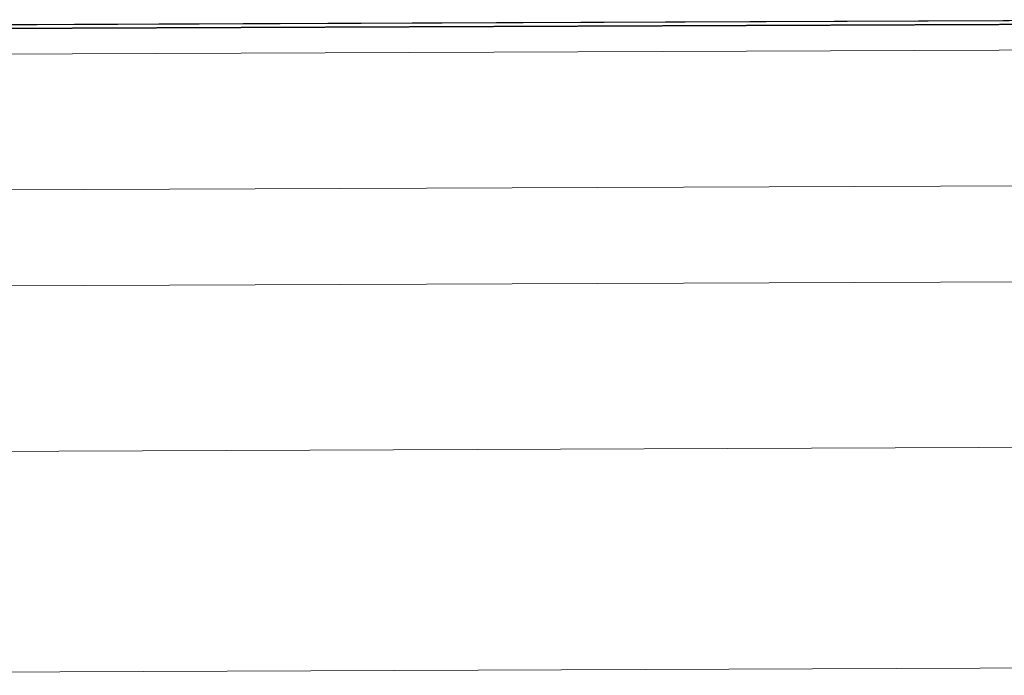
# Model space of a CAD drawing. Header units: millimetres. Extents: x 21148.2 to 21239.2, y 30135 to 30201.8.
# Tile 161 of 189: x 21217.9 to 21218.8, y 30166.1 to 30166.7. Entities that reach past the tile are written whole.
import ezdxf

# ---------------------------------------------------------------- set-up
doc = ezdxf.new("R2010")
doc.units = ezdxf.units.MM
for name, color, linetype, lineweight in [('AR-T1E-20-L1$0$BIAL - T1E - LT - 001 - AR - DWG - 0134 & 138$0$EAST PTB LVL 1-BUILDING WALLS$0$A-WALL', 7, 'Continuous', 13), ('AR-T1E-20-L1$0$BIAL - T1E - LT - 001 - AR - DWG - 0134 & 138$0$EAST PTB LVL-1-FACADE$0$A-DETL-PATT', 7, 'Continuous', 13), ('AR-T1E-20-L1$0$BIAL - T1E - LT - 001 - AR - DWG - 0134 & 138$0$EAST PTB LVL-1-FACADE$0$Cladding', 7, 'Continuous', 13), ('AR-T1E-20-L1$0$BIAL - T1E - LT - 001 - AR - DWG - 0134 & 138$0$EAST PTB LVL-1-FACADE$0$MISC', 7, 'Continuous', 13)]:
    doc.layers.add(name, color=color, linetype=linetype, lineweight=lineweight)

# ---------------------------------------------------------------- blocks, each defined once
blk = doc.blocks.new('AR-T1E-20-L1$0$BIAL - T1E - LT - 001 - AR - DWG - 0134 & 138$0$EAST PTB LVL-1-FACADE$0$A$C14273AC4')
at = {"layer": 'AR-T1E-20-L1$0$BIAL - T1E - LT - 001 - AR - DWG - 0134 & 138$0$EAST PTB LVL-1-FACADE$0$Cladding', "ltscale": 15}
blk.add_line((318.88, -4344.71), (318.88, 261.28), dxfattribs=at)

msp = doc.modelspace()

# ---------------------------------------------------------------- linework, layer by layer
at = {"layer": 'AR-T1E-20-L1$0$BIAL - T1E - LT - 001 - AR - DWG - 0134 & 138$0$EAST PTB LVL 1-BUILDING WALLS$0$A-WALL'}
msp.add_lwpolyline([(21217.21786, 30166.29302), (21221.15556, 30166.30882), (21221.15636, 30166.10882), (21217.21866, 30166.09302)], close=True, dxfattribs=at)
at = {"layer": 'AR-T1E-20-L1$0$BIAL - T1E - LT - 001 - AR - DWG - 0134 & 138$0$EAST PTB LVL-1-FACADE$0$A-DETL-PATT'}
msp.add_line((21221.75338, 30166.54822), (21216.93234, 30166.52888), dxfattribs=at)
at = {"layer": 'AR-T1E-20-L1$0$BIAL - T1E - LT - 001 - AR - DWG - 0134 & 138$0$EAST PTB LVL-1-FACADE$0$Cladding', "ltscale": 15}
for points in [[(21217.14844, 30166.67975), (21218.9828, 30166.68711), (21218.98291, 30166.66011)], [(21217.14844, 30166.67925), (21218.9823, 30166.68661), (21218.98241, 30166.66011)], [(21217.14846, 30166.67625), (21218.97932, 30166.68359), (21218.97941, 30166.66009)], [(21217.14846, 30166.67575), (21218.97882, 30166.68309), (21218.97891, 30166.66009)], [(21217.14855, 30166.65275), (21218.97891, 30166.66009)]]:
    msp.add_lwpolyline(points, dxfattribs=at)

# ---------------------------------------------------------------- block references
at = {"layer": 'AR-T1E-20-L1$0$BIAL - T1E - LT - 001 - AR - DWG - 0134 & 138$0$EAST PTB LVL-1-FACADE$0$MISC', "xscale": 0.001, "yscale": 0.001, "zscale": 0.001, "rotation": 90.2299050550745}
msp.add_blockref('AR-T1E-20-L1$0$BIAL - T1E - LT - 001 - AR - DWG - 0134 & 138$0$EAST PTB LVL-1-FACADE$0$A$C14273AC4', (21217.41034, 30166.12492), dxfattribs=at)

doc.saveas('drawing.dxf')
